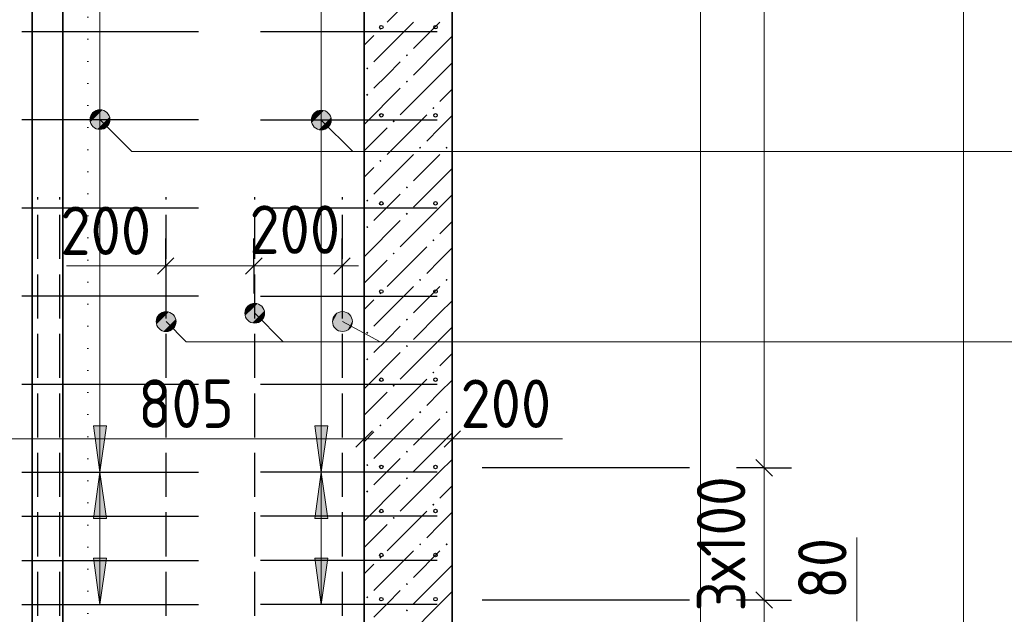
# Model space of a CAD drawing. Header units: millimetres. Extents: x 0 to 21000, y -5 to 14850.
# Tile 17 of 35: x 4460 to 6693, y 9533 to 10882. Entities that reach past the tile are written whole.
import ezdxf

# ---------------------------------------------------------------- set-up
doc = ezdxf.new("R2010")
doc.units = ezdxf.units.MM
doc.linetypes.add('______2', pattern=[135, 100, -35])
doc.linetypes.add('______9', pattern=[50, 0, -50])
for name, color, linetype, lineweight in [('Standard', 7, 'Continuous', 25), ('Общий02', 7, 'Continuous', 18), ('Позиционная метка линия выноска', 7, 'Continuous', 13), ('Примечания', 7, 'Continuous', 13), ('Размерная линия_ общее', 7, 'Continuous', 13), ('Сечения символ', 7, 'Continuous', 25), ('Стена обрамление Г-обр.', 7, 'Continuous', 25), ('Стена Хомут', 7, 'Continuous', 25)]:
    doc.layers.add(name, color=color, linetype=linetype, lineweight=lineweight)
doc.layers.add('ЖБ Перекрытие верхний уровень', color=7, linetype='Continuous', lineweight=25, true_color=0xe0e0ff)
doc.layers.add('ЖБ Стена верхний уровень', color=7, linetype='Continuous', lineweight=25, true_color=0x006e00)
doc.styles.add('ISOCPEUR', font='txt')

msp = doc.modelspace()

# ---------------------------------------------------------------- hatches: boundary and pattern name
at = {"layer": 'ЖБ Стена верхний уровень', "linetype": 'Continuous', "lineweight": 18, "transparency": 33554687}
for points in [[(5275.3, 10861.3), (5277.8, 10863.8), (5280.3, 10861.3), (5277.8, 10858.8)], [(5335.3, 10801.3), (5337.8, 10803.8), (5340.3, 10801.3), (5337.8, 10798.8)], [(5245.3, 10771.3), (5247.8, 10773.8), (5250.3, 10771.3), (5247.8, 10768.8)], [(5335.3, 10741.3), (5337.8, 10743.8), (5340.3, 10741.3), (5337.8, 10738.8)], [(5245.3, 10711.3), (5247.8, 10713.8), (5250.3, 10711.3), (5247.8, 10708.8)], [(5395.3, 10681.3), (5397.8, 10683.8), (5400.3, 10681.3), (5397.8, 10678.8)], [(5305.3, 10651.3), (5307.8, 10653.8), (5310.3, 10651.3), (5307.8, 10648.8)], [(5365.3, 10591.3), (5367.8, 10593.8), (5370.3, 10591.3), (5367.8, 10588.8)], [(5425.3, 10591.3), (5427.8, 10593.8), (5430.3, 10591.3), (5427.8, 10588.8)], [(5275.3, 10561.3), (5277.8, 10563.8), (5280.3, 10561.3), (5277.8, 10558.8)], [(5335.3, 10501.3), (5337.8, 10503.8), (5340.3, 10501.3), (5337.8, 10498.8)], [(5245.3, 10471.3), (5247.8, 10473.8), (5250.3, 10471.3), (5247.8, 10468.8)], [(5335.3, 10441.3), (5337.8, 10443.8), (5340.3, 10441.3), (5337.8, 10438.8)], [(5245.3, 10411.3), (5247.8, 10413.8), (5250.3, 10411.3), (5247.8, 10408.8)], [(5395.3, 10381.3), (5397.8, 10383.8), (5400.3, 10381.3), (5397.8, 10378.8)], [(5305.3, 10351.3), (5307.8, 10353.8), (5310.3, 10351.3), (5307.8, 10348.8)], [(5365.3, 10291.3), (5367.8, 10293.8), (5370.3, 10291.3), (5367.8, 10288.8)], [(5425.3, 10291.3), (5427.8, 10293.8), (5430.3, 10291.3), (5427.8, 10288.8)], [(5275.3, 10261.3), (5277.8, 10263.8), (5280.3, 10261.3), (5277.8, 10258.8)], [(5335.3, 10201.3), (5337.8, 10203.8), (5340.3, 10201.3), (5337.8, 10198.8)], [(5245.3, 10171.3), (5247.8, 10173.8), (5250.3, 10171.3), (5247.8, 10168.8)], [(5335.3, 10141.3), (5337.8, 10143.8), (5340.3, 10141.3), (5337.8, 10138.8)], [(5245.3, 10111.3), (5247.8, 10113.8), (5250.3, 10111.3), (5247.8, 10108.8)], [(5395.3, 10081.3), (5397.8, 10083.8), (5400.3, 10081.3), (5397.8, 10078.8)], [(5305.3, 10051.3), (5307.8, 10053.8), (5310.3, 10051.3), (5307.8, 10048.8)], [(5365.3, 9991.3), (5367.8, 9993.8), (5370.3, 9991.3), (5367.8, 9988.8)], [(5425.3, 9991.3), (5427.8, 9993.8), (5430.3, 9991.3), (5427.8, 9988.8)], [(5275.3, 9961.3), (5277.8, 9963.8), (5280.3, 9961.3), (5277.8, 9958.8)], [(5335.3, 9901.3), (5337.8, 9903.8), (5340.3, 9901.3), (5337.8, 9898.8)], [(5245.3, 9871.3), (5247.8, 9873.8), (5250.3, 9871.3), (5247.8, 9868.8)], [(5335.3, 9841.3), (5337.8, 9843.8), (5340.3, 9841.3), (5337.8, 9838.8)], [(5245.3, 9811.3), (5247.8, 9813.8), (5250.3, 9811.3), (5247.8, 9808.8)], [(5395.3, 9781.3), (5397.8, 9783.8), (5400.3, 9781.3), (5397.8, 9778.8)], [(5305.3, 9751.3), (5307.8, 9753.8), (5310.3, 9751.3), (5307.8, 9748.8)], [(5365.3, 9691.3), (5367.8, 9693.8), (5370.3, 9691.3), (5367.8, 9688.8)], [(5425.3, 9691.3), (5427.8, 9693.8), (5430.3, 9691.3), (5427.8, 9688.8)], [(5275.3, 9661.3), (5277.8, 9663.8), (5280.3, 9661.3), (5277.8, 9658.8)], [(5335.3, 9601.3), (5337.8, 9603.8), (5340.3, 9601.3), (5337.8, 9598.8)], [(5245.3, 9571.3), (5247.8, 9573.8), (5250.3, 9571.3), (5247.8, 9568.8)], [(5335.3, 9541.3), (5337.8, 9543.8), (5340.3, 9541.3), (5337.8, 9538.8)]]:
    msp.add_hatch(color=7, dxfattribs=at).paths.add_polyline_path(points, flags=16)
at = {"layer": 'Общий02', "linetype": 'Continuous', "lineweight": 13, "transparency": 33554687}
for points in [[(4656.6, 9960), (4641.6, 9855), (4626.6, 9960)], [(5158.6, 9960), (5143.6, 9855), (5128.6, 9960)], [(4656.6, 9660), (4641.6, 9555), (4626.6, 9660)], [(5158.6, 9660), (5143.6, 9555), (5128.6, 9660)]]:
    msp.add_hatch(color=7, dxfattribs=at).paths.add_polyline_path(points, flags=16)
for points in [[(4656.6, 9750), (4641.6, 9855), (4626.6, 9750)], [(5158.6, 9750), (5143.6, 9855), (5128.6, 9750)]]:
    msp.add_hatch(color=7, dxfattribs=at).paths.add_polyline_path(points)
at = {"layer": 'Позиционная метка линия выноска', "linetype": 'Continuous', "lineweight": 13, "transparency": 33554687}
for points in [[(4625.7, 10639.2), (4647.4, 10676.7), (4620, 10649.3)], [(4620, 10649.3), (4647.4, 10676.7), (4635.9, 10676.7)], [(4620, 10649.3), (4635.9, 10676.7), (4620, 10660.8)], [(4620, 10660.8), (4635.9, 10676.7), (4625.7, 10671)], [(4625.7, 10639.2), (4657.5, 10671), (4647.4, 10676.7)], [(5127.7, 10638.1), (5149.4, 10675.7), (5122, 10648.3)], [(5122, 10648.3), (5149.4, 10675.7), (5137.9, 10675.7)], [(5122, 10648.3), (5137.9, 10675.7), (5122, 10659.8)], [(5122, 10659.8), (5137.9, 10675.7), (5127.7, 10669.9)], [(5127.7, 10638.1), (5159.5, 10669.9), (5149.4, 10675.7)], [(4635.9, 10633.4), (4657.5, 10671), (4625.7, 10639.2)], [(4635.9, 10633.4), (4663.3, 10660.8), (4657.5, 10671)], [(4647.4, 10633.4), (4663.3, 10660.8), (4635.9, 10633.4)], [(4647.4, 10633.4), (4663.3, 10649.3), (4663.3, 10660.8)], [(5137.9, 10632.4), (5159.5, 10669.9), (5127.7, 10638.1)], [(5137.9, 10632.4), (5165.3, 10659.8), (5159.5, 10669.9)], [(5149.4, 10632.4), (5165.3, 10659.8), (5137.9, 10632.4)], [(5149.4, 10632.4), (5165.3, 10648.3), (5165.3, 10659.8)], [(4663.3, 10649.3), (4647.4, 10633.4), (4657.5, 10639.2)], [(5165.3, 10648.3), (5149.4, 10632.4), (5159.5, 10638.1)], [(4976.7, 10199.8), (4998.4, 10237.3), (4971, 10210)], [(4971, 10210), (4998.4, 10237.3), (4986.9, 10237.3)], [(4971, 10210), (4986.9, 10237.3), (4971, 10221.4)], [(4971, 10221.4), (4986.9, 10237.3), (4976.7, 10231.6)], [(4976.7, 10199.8), (5008.5, 10231.6), (4998.4, 10237.3)], [(4986.9, 10194.1), (5008.5, 10231.6), (4976.7, 10199.8)], [(4986.9, 10194.1), (5014.3, 10221.4), (5008.5, 10231.6)], [(4775.7, 10180.8), (4797.4, 10218.3), (4770, 10191)], [(4770, 10191), (4797.4, 10218.3), (4785.9, 10218.3)], [(4770, 10191), (4785.9, 10218.3), (4770, 10202.4)], [(4770, 10202.4), (4785.9, 10218.3), (4775.7, 10212.6)], [(4775.7, 10180.8), (4807.5, 10212.6), (4797.4, 10218.3)], [(4785.9, 10175.1), (4807.5, 10212.6), (4775.7, 10180.8)], [(4785.9, 10175.1), (4813.3, 10202.4), (4807.5, 10212.6)], [(4998.4, 10194.1), (5014.3, 10221.4), (4986.9, 10194.1)], [(4998.4, 10194.1), (5014.3, 10210), (5014.3, 10221.4)], [(5014.3, 10210), (4998.4, 10194.1), (5008.5, 10199.8)], [(5172.6, 10185.1), (5179.9, 10215.9), (5169.3, 10196.1)], [(5169.3, 10196.1), (5179.9, 10215.9), (5171.8, 10207.5)], [(5181, 10177), (5190.8, 10219.2), (5172.6, 10185.1)], [(5172.6, 10185.1), (5190.8, 10219.2), (5179.9, 10215.9)], [(5181, 10177), (5202.2, 10216.7), (5190.8, 10219.2)], [(5192.4, 10174.5), (5202.2, 10216.7), (5181, 10177)], [(5192.4, 10174.5), (5210.7, 10208.6), (5202.2, 10216.7)], [(5203.4, 10177.8), (5210.7, 10208.6), (5192.4, 10174.5)], [(5203.4, 10177.8), (5214, 10197.7), (5210.7, 10208.6)], [(4797.4, 10175.1), (4813.3, 10202.4), (4785.9, 10175.1)], [(4797.4, 10175.1), (4813.3, 10191), (4813.3, 10202.4)], [(4813.3, 10191), (4797.4, 10175.1), (4807.5, 10180.8)], [(5214, 10197.7), (5203.4, 10177.8), (5211.5, 10186.3)]]:
    msp.add_hatch(color=7, dxfattribs=at).paths.add_polyline_path(points)

# ---------------------------------------------------------------- linework, layer by layer
at = {"layer": 'Standard', "color": 251, "linetype": 'Continuous', "lineweight": -3, "true_color": 0x656565, "transparency": 33554687}
for p, q in [((4790.6, 10323), (4790.6, 10385.5)), ((4990.6, 10323), (4990.6, 10385.5)), ((5190.6, 10323), (5190.6, 10385.5)), ((4790.6, 10323), (4790.6, 10260.5)), ((4790.6, 10323), (4790.6, 10323)), ((4990.6, 10323), (4990.6, 10260.5)), ((4990.6, 10323), (4990.6, 10323)), ((5190.6, 10323), (5190.6, 10260.5)), ((5190.6, 10323), (5190.6, 10323)), ((5978.9, 9865), (5508.4, 9865)), ((6147.9, 9865), (6085.4, 9865)), ((6147.9, 9865), (6121.9, 9865)), ((6147.9, 9865), (6210.4, 9865)), ((5978.9, 9565), (5508.4, 9565)), ((6147.9, 9565), (6085.4, 9565)), ((6147.9, 9565), (6121.9, 9565)), ((6147.9, 9565), (6210.4, 9565))]:
    msp.add_line(p, q, dxfattribs=at)
at = {"layer": 'Standard', "color": 251, "linetype": 'Continuous', "lineweight": 25, "true_color": 0x656565, "transparency": 33554687}
for p, q in [((4809.4, 10341.7), (4771.9, 10304.2)), ((5009.4, 10341.7), (4971.9, 10304.2)), ((5209.4, 10341.7), (5171.9, 10304.2)), ((6166.7, 9846.3), (6129.2, 9883.8)), ((6166.7, 9546.3), (6129.2, 9583.8))]:
    msp.add_line(p, q, dxfattribs=at)
at = {"layer": 'Standard', "color": 251, "linetype": 'Continuous', "lineweight": 13, "true_color": 0x656565, "transparency": 33554687}
for p, q in [((4880.6, 10323), (4565.3, 10323)), ((4790.6, 10323), (4753.1, 10323)), ((4990.6, 10323), (4790.6, 10323)), ((5190.6, 10323), (4990.6, 10323)), ((5190.6, 10323), (5228.1, 10323)), ((6147.9, 9565), (6147.9, 9865)), ((6357.9, 9516.7), (6357.9, 9706.7))]:
    msp.add_line(p, q, dxfattribs=at)
at = {"layer": 'Standard', "color": 254, "linetype": 'Continuous', "lineweight": 13, "true_color": 0xc4c4ff, "transparency": 33554687}
msp.add_lwpolyline([(1944.5, 947), (6003.9, 947), (6003.9, 13827), (1944.5, 13827), (1944.5, 947)], dxfattribs=at)
at = {"layer": 'Standard', "color": 251, "linetype": 'Continuous', "lineweight": 13, "true_color": 0x656565, "transparency": 33554687}
for points in [[(6147.9, 9865), (6147.9, 10926.7), (6147.9, 10926.7), (6147.9, 12765.3), (6147.9, 12765.3), (6147.9, 13209.8)], [(6147.9, 9485), (6147.9, 9488.7), (6147.9, 9488.7), (6147.9, 9565)]]:
    msp.add_lwpolyline(points, dxfattribs=at)
at = {"layer": 'ЖБ Перекрытие верхний уровень', "color": 7, "linetype": '______2', "lineweight": 25, "transparency": 33554687}
for p, q in [((4500.7, 8989), (4500.7, 10479)), ((4550.7, 8989), (4550.7, 10479)), ((4791.6, 8989), (4791.6, 10479)), ((4992.6, 8989), (4992.6, 10479)), ((5191.6, 8989), (5191.6, 10479))]:
    msp.add_line(p, q, dxfattribs=at)
at = {"layer": 'ЖБ Стена верхний уровень', "color": 7, "linetype": 'Continuous', "lineweight": 35, "transparency": 33554687}
for p, q in [((5240.6, 13485), (5240.6, 9005)), ((5440.6, 9005), (5440.6, 13485))]:
    msp.add_line(p, q, dxfattribs=at)
at = {"layer": 'ЖБ Стена верхний уровень', "color": 251, "linetype": 'Continuous', "lineweight": 18, "true_color": 0x494949, "transparency": 33554687}
for p, q in [((5382.8, 10966.3), (5292.8, 10876.3)), ((5352.8, 10876.3), (5262.8, 10786.3)), ((5412.8, 10876.3), (5352.8, 10816.3)), ((5240.6, 10824.2), (5262.8, 10846.3)), ((5412.8, 10816.3), (5440.6, 10844.2)), ((5412.8, 10816.3), (5352.8, 10756.3)), ((5292.8, 10756.3), (5322.8, 10786.3)), ((5440.6, 10784.2), (5412.8, 10756.3)), ((5262.8, 10726.3), (5292.8, 10756.3)), ((5412.8, 10756.3), (5322.8, 10666.3)), ((5322.8, 10726.3), (5240.6, 10644.1)), ((5440.6, 10724.2), (5412.8, 10696.3)), ((5382.8, 10666.3), (5292.8, 10576.3)), ((5412.8, 10636.3), (5440.6, 10664.2)), ((5292.8, 10636.3), (5240.6, 10584.2)), ((5382.8, 10606.3), (5412.8, 10636.3)), ((5352.8, 10576.3), (5262.8, 10486.3)), ((5412.8, 10576.3), (5352.8, 10516.3)), ((5240.6, 10524.2), (5262.8, 10546.3)), ((5412.8, 10516.3), (5440.6, 10544.2)), ((5412.8, 10516.3), (5352.8, 10456.3)), ((5292.8, 10456.3), (5322.8, 10486.3)), ((5440.6, 10484.2), (5412.8, 10456.3)), ((5262.8, 10426.3), (5292.8, 10456.3)), ((5412.8, 10456.3), (5322.8, 10366.3)), ((5322.8, 10426.3), (5240.6, 10344.1)), ((5440.6, 10424.2), (5412.8, 10396.3)), ((5382.8, 10366.3), (5292.8, 10276.3)), ((5412.8, 10336.3), (5440.6, 10364.2)), ((5292.8, 10336.3), (5240.6, 10284.2)), ((5382.8, 10306.3), (5412.8, 10336.3)), ((5352.8, 10276.3), (5262.8, 10186.3)), ((5412.8, 10276.3), (5352.8, 10216.3)), ((5240.6, 10224.2), (5262.8, 10246.3)), ((5412.8, 10216.3), (5440.6, 10244.2)), ((5412.8, 10216.3), (5352.8, 10156.3)), ((5292.8, 10156.3), (5322.8, 10186.3)), ((5440.6, 10184.2), (5412.8, 10156.3)), ((5262.8, 10126.3), (5292.8, 10156.3)), ((5412.8, 10156.3), (5322.8, 10066.3)), ((5322.8, 10126.3), (5240.6, 10044.1)), ((5440.6, 10124.2), (5412.8, 10096.3)), ((5382.8, 10066.3), (5292.8, 9976.3)), ((5412.8, 10036.3), (5440.6, 10064.2)), ((5292.8, 10036.3), (5240.6, 9984.2)), ((5382.8, 10006.3), (5412.8, 10036.3)), ((5352.8, 9976.3), (5262.8, 9886.3)), ((5412.8, 9976.3), (5352.8, 9916.3)), ((5240.6, 9924.2), (5262.8, 9946.3)), ((5412.8, 9916.3), (5440.6, 9944.2)), ((5412.8, 9916.3), (5352.8, 9856.3)), ((5292.8, 9856.3), (5322.8, 9886.3)), ((5440.6, 9884.2), (5412.8, 9856.3)), ((5262.8, 9826.3), (5292.8, 9856.3)), ((5412.8, 9856.3), (5322.8, 9766.3)), ((5322.8, 9826.3), (5240.6, 9744.1)), ((5440.6, 9824.2), (5412.8, 9796.3)), ((5382.8, 9766.3), (5292.8, 9676.3)), ((5412.8, 9736.3), (5440.6, 9764.2)), ((5292.8, 9736.3), (5240.6, 9684.2)), ((5382.8, 9706.3), (5412.8, 9736.3)), ((5352.8, 9676.3), (5262.8, 9586.3)), ((5412.8, 9676.3), (5352.8, 9616.3)), ((5240.6, 9624.2), (5262.8, 9646.3)), ((5412.8, 9616.3), (5440.6, 9644.2)), ((5412.8, 9616.3), (5352.8, 9556.3)), ((5292.8, 9556.3), (5322.8, 9586.3)), ((5440.6, 9584.2), (5412.8, 9556.3)), ((5262.8, 9526.3), (5292.8, 9556.3)), ((5412.8, 9556.3), (5322.8, 9466.3))]:
    msp.add_line(p, q, dxfattribs=at)
at = {"layer": 'Общий02', "color": 251, "linetype": 'Continuous', "lineweight": 13, "true_color": 0x494949, "transparency": 33554687}
for p, q in [((5143.6, 9855), (5143.6, 13213.8)), ((4641.6, 9855), (4641.6, 11655.1)), ((4641.6, 9960), (4641.6, 9967.5)), ((5143.6, 9960), (5143.6, 9967.5)), ((4641.6, 9855), (4626.6, 9960)), ((4626.6, 9960), (4656.6, 9960)), ((4656.6, 9960), (4641.6, 9855)), ((5143.6, 9855), (5128.6, 9960)), ((5128.6, 9960), (5158.6, 9960)), ((5158.6, 9960), (5143.6, 9855)), ((4716.6, 9855), (4566.6, 9855)), ((4641.6, 9855), (4626.6, 9750)), ((4641.6, 9555), (4641.6, 9855)), ((4641.6, 9855), (4641.6, 9855)), ((4641.6, 9855), (4641.6, 9855)), ((4641.6, 9855), (4641.6, 9855)), ((4656.6, 9750), (4641.6, 9855)), ((4641.6, 9855), (4641.6, 9855)), ((4641.6, 9855), (4641.6, 9855)), ((4641.6, 9855), (4641.6, 9855)), ((5218.6, 9855), (5068.6, 9855)), ((5143.6, 9855), (5128.6, 9750)), ((5143.6, 9555), (5143.6, 9855)), ((5143.6, 9855), (5143.6, 9855)), ((5143.6, 9855), (5143.6, 9855)), ((5143.6, 9855), (5143.6, 9855)), ((5158.6, 9750), (5143.6, 9855)), ((5143.6, 9855), (5143.6, 9855)), ((5143.6, 9855), (5143.6, 9855)), ((5143.6, 9855), (5143.6, 9855)), ((4626.6, 9750), (4656.6, 9750)), ((4641.6, 9750), (4641.6, 9742.5)), ((5128.6, 9750), (5158.6, 9750)), ((5143.6, 9750), (5143.6, 9742.5)), ((4641.6, 9555), (4626.6, 9660)), ((4626.6, 9660), (4656.6, 9660)), ((4641.6, 9660), (4641.6, 9667.5)), ((4656.6, 9660), (4641.6, 9555)), ((5143.6, 9555), (5128.6, 9660)), ((5128.6, 9660), (5158.6, 9660)), ((5143.6, 9660), (5143.6, 9667.5)), ((5158.6, 9660), (5143.6, 9555)), ((4716.6, 9555), (4566.6, 9555)), ((4641.6, 9555), (4641.6, 9555)), ((4641.6, 9555), (4641.6, 9555)), ((4641.6, 9555), (4641.6, 9555)), ((5218.6, 9555), (5068.6, 9555)), ((5143.6, 9555), (5143.6, 9555)), ((5143.6, 9555), (5143.6, 9555)), ((5143.6, 9555), (5143.6, 9555))]:
    msp.add_line(p, q, dxfattribs=at)
at = {"layer": 'Позиционная метка линия выноска', "color": 7, "linetype": 'Continuous', "lineweight": 13, "transparency": 33554687}
for p, q in [((4625.7, 10671), (4625.7, 10671)), ((4657.5, 10671), (4657.5, 10671)), ((5127.7, 10669.9), (5127.7, 10669.9)), ((5159.5, 10669.9), (5159.5, 10669.9)), ((4625.7, 10639.2), (4625.7, 10639.2)), ((4657.5, 10639.2), (4657.5, 10639.2)), ((5127.7, 10638.1), (5127.7, 10638.1)), ((5159.5, 10638.1), (5159.5, 10638.1)), ((4976.7, 10231.6), (4976.7, 10231.6)), ((5008.5, 10231.6), (5008.5, 10231.6)), ((4775.7, 10212.6), (4775.7, 10212.6)), ((4807.5, 10212.6), (4807.5, 10212.6)), ((5171.8, 10207.5), (5171.8, 10207.5)), ((5202.2, 10216.7), (5202.2, 10216.7)), ((4976.7, 10199.8), (4976.7, 10199.8)), ((5008.5, 10199.8), (5008.5, 10199.8)), ((5211.5, 10186.3), (5211.5, 10186.3)), ((4775.7, 10180.8), (4775.7, 10180.8)), ((4807.5, 10180.8), (4807.5, 10180.8)), ((5181, 10177), (5181, 10177))]:
    msp.add_line(p, q, dxfattribs=at)
for points in [[(5352.9, 10582.7), (4714, 10582.7), (4641.6, 10655.1)], [(7636.7, 10582.7), (5214.9, 10582.7), (5143.6, 10654)], [(5277.3, 10151.1), (5057.3, 10151.1), (4992.6, 10215.7)], [(5057.3, 10151.1), (4837.3, 10151.1), (4791.6, 10196.7)], [(7667.3, 10151.1), (5277.3, 10151.1), (5191.6, 10196.9)]]:
    msp.add_lwpolyline(points, dxfattribs=at)
for centre in [(4641.6, 10655.1), (5143.6, 10654), (4992.6, 10215.7), (4791.6, 10196.7), (5191.6, 10196.9)]:
    msp.add_circle(centre, 22.5, dxfattribs=at)
at = {"layer": 'Примечания', "color": 7, "linetype": 'Continuous', "lineweight": 13, "transparency": 33554687}
msp.add_line((5440.6, 9930.5), (5690.6, 9930.5), dxfattribs=at)
at = {"layer": 'Размерная линия_ общее', "color": 7, "linetype": 'Continuous', "lineweight": 13, "transparency": 33554687}
for p, q in [((6600.1, 9485), (6600.1, 13485)), ((4435.6, 9930.5), (5240.6, 9930.5)), ((5240.6, 9930.5), (5440.6, 9930.5)), ((5440.6, 9930.5), (5478.1, 9930.5))]:
    msp.add_line(p, q, dxfattribs=at)
at = {"layer": 'Размерная линия_ общее', "color": 253, "linetype": 'Continuous', "lineweight": -3, "true_color": 0xa0a0a0, "transparency": 33554687}
for p, q in [((5240.6, 9930.5), (5240.6, 9993)), ((5440.6, 9930.5), (5440.6, 9993)), ((5240.6, 9930.5), (5240.6, 9868)), ((5240.6, 9930.5), (5240.6, 9895.1)), ((5440.6, 9930.5), (5440.6, 9868)), ((5440.6, 9930.5), (5440.6, 9930.5))]:
    msp.add_line(p, q, dxfattribs=at)
at = {"layer": 'Размерная линия_ общее', "color": 7, "linetype": 'Continuous', "lineweight": 25, "transparency": 33554687}
for p, q in [((5221.9, 9911.8), (5259.4, 9949.3)), ((5421.9, 9911.8), (5459.4, 9949.3))]:
    msp.add_line(p, q, dxfattribs=at)
at = {"layer": 'Сечения символ', "color": 7, "linetype": '______9', "lineweight": 13, "transparency": 33554687}
msp.add_line((4614, 13492.7), (4614, 9393.1), dxfattribs=at)
at = {"layer": 'Стена обрамление Г-обр.', "color": 7, "linetype": 'Continuous', "lineweight": 35, "transparency": 33554687}
for p, q in [((4487.6, 9491.3), (4487.6, 12311.3)), ((4557.6, 9491.3), (4557.6, 12311.3))]:
    msp.add_line(p, q, dxfattribs=at)
at = {"layer": 'Стена Хомут', "color": 36, "linetype": 'Continuous', "lineweight": 25, "true_color": 0x6e3c1e, "transparency": 33554687}
for p, q in [((4464.6, 10855.1), (4865.4, 10855.1)), ((5406.5, 10854), (5005.7, 10854)), ((4464.6, 10655.1), (4865.4, 10655.1)), ((5406.5, 10654), (5005.7, 10654)), ((4464.6, 10455.1), (4865.4, 10455.1)), ((5406.5, 10454), (5005.7, 10454)), ((4464.6, 10255.1), (4865.4, 10255.1)), ((5406.5, 10254), (5005.7, 10254)), ((4464.6, 10055.1), (4865.4, 10055.1)), ((5406.5, 10054), (5005.7, 10054)), ((4464.6, 9855), (4865.4, 9855)), ((5406.5, 9855), (5005.7, 9855)), ((4464.6, 9755), (4865.4, 9755)), ((5406.5, 9755), (5005.7, 9755)), ((4464.6, 9655), (4865.4, 9655)), ((5406.5, 9655), (5005.7, 9655)), ((4464.6, 9555), (4865.4, 9555)), ((5406.5, 9555), (5005.7, 9555))]:
    msp.add_line(p, q, dxfattribs=at)
for centre in [(5279.6, 10865), (5402.6, 10865), (5279.6, 10665), (5402.6, 10665), (5279.6, 10465), (5402.6, 10465), (5279.6, 10265), (5402.6, 10265), (5279.6, 10065), (5402.6, 10065), (5279.6, 9867), (5402.6, 9867), (5279.6, 9767), (5402.6, 9767), (5279.6, 9667), (5402.6, 9667), (5279.6, 9567), (5402.6, 9567)]:
    msp.add_circle(centre, 4, dxfattribs=at)

# ---------------------------------------------------------------- texts
at = {"layer": 'Standard', "color": 251, "linetype": 'Continuous', "lineweight": 25, "true_color": 0x656565, "transparency": 33554687, "char_height": 110, "width": 280.994, "attachment_point": 7, "style": 'ISOCPEUR'}
for insert in [(4551.9, 10348), (4980.6, 10350.5)]:
    msp.add_mtext('\\W0.91;200', dxfattribs=dict(at, insert=insert))
at = {"layer": 'Standard', "color": 251, "linetype": 'Continuous', "lineweight": 25, "true_color": 0x656565, "transparency": 33554687, "char_height": 110, "attachment_point": 7, "rotation": 90, "style": 'ISOCPEUR'}
for s, insert, width in [('\\W0.89;3х100', (6105.4, 9539), 411.774), ('\\W0.87;80', (6335, 9567.8), 201.962)]:
    msp.add_mtext(s, dxfattribs=dict(at, insert=insert, width=width))
at = {"layer": 'Размерная линия_ общее', "color": 7, "linetype": 'Continuous', "lineweight": 25, "transparency": 33554687, "char_height": 110, "attachment_point": 7, "style": 'ISOCPEUR'}
for s, insert, width in [('\\W0.91;805', (4728.1, 9955.5), 280.99), ('\\W0.91;200', (5459.4, 9955.5), 280.994)]:
    msp.add_mtext(s, dxfattribs=dict(at, insert=insert, width=width))

doc.saveas('drawing.dxf')
